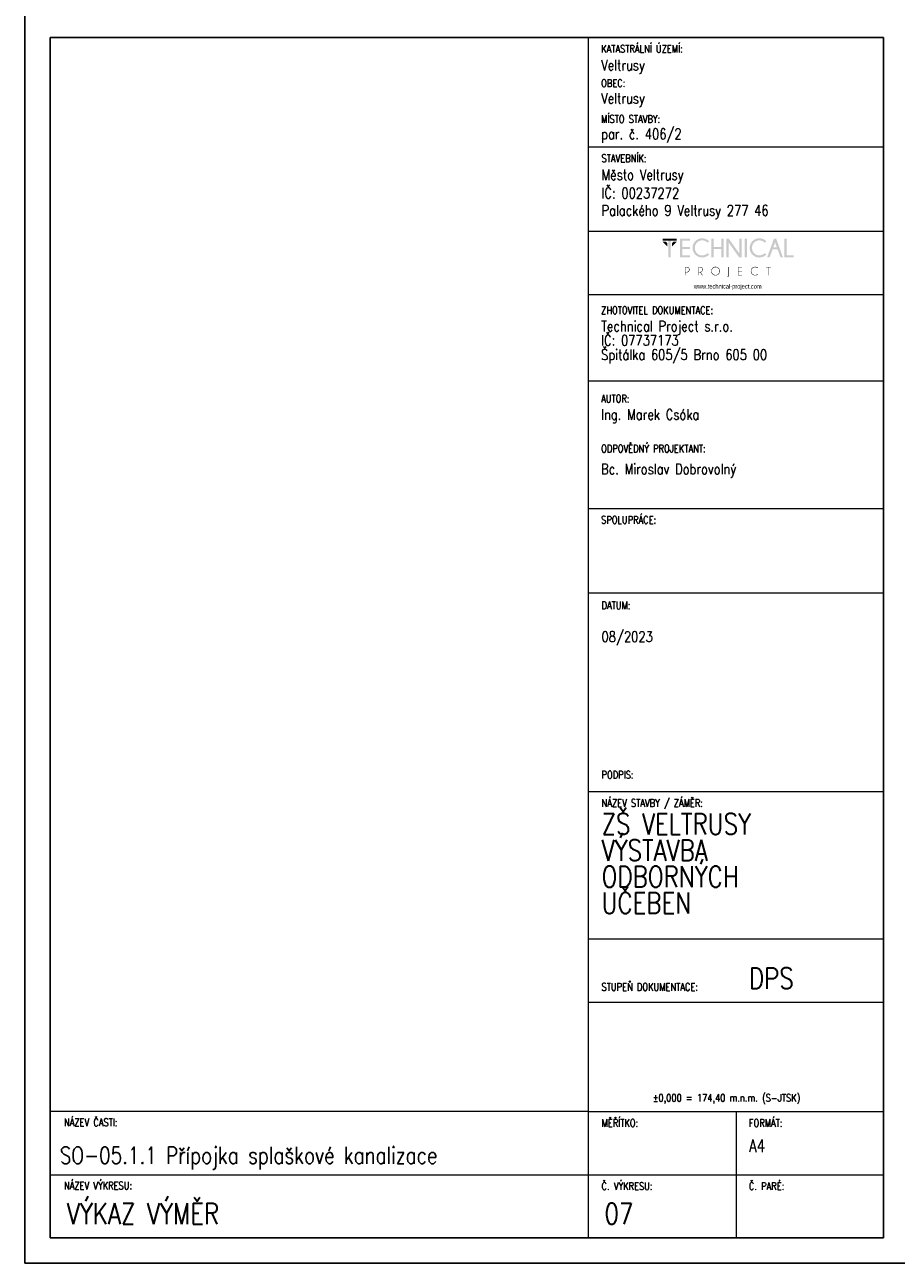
# Model space of a CAD drawing. Header units: millimetres. Extents: x -744 to 2301, y 2052 to 2943.
# Tile 22 of 31: x 1461 to 1668, y 2052 to 2346. Entities that reach past the tile are written whole.
import ezdxf

# ---------------------------------------------------------------- set-up
doc = ezdxf.new("R2010")
doc.units = ezdxf.units.MM
doc.header["$MEASUREMENT"] = 0
doc.layers.add('NETISK', color=7, linetype='Continuous', plot=False)
doc.layers.add('TP_01_Rozpiska', color=7, linetype='Continuous', lineweight=5)
doc.layers.add('Znojmoprojekt - Popisy.Znojmoprojekt', color=7, linetype='Continuous')
doc.styles.add('GENERATED_STYLE_4', font='arial.ttf')
doc.styles.add('ROMANS', font='romans.shx', dxfattribs={"width": 0.8})

# ---------------------------------------------------------------- blocks, each defined once
blk = doc.blocks.new('*U24')
for p, q in [((-210, 291), (-210, 297)), ((-210, 297), (-210, 0)), ((-6, 291), (-204, 291)), ((-204, 291), (-204, 6)), ((-6, 6), (-6, 291)), ((-210, 6), (-210, 0)), ((-204, 6), (-6, 6)), ((-210, 0), (0, 0))]:
    blk.add_line(p, q)
blk = doc.blocks.new('A$C01D51CA2')
at = {"layer": 'TP_01_Rozpiska'}
for points in [[(-45.09, 17.59), (-45.09, 16.91), (-40.45, 16.91), (-40.45, 17.59)], [(-45.09, 16.5), (-43.58, 14.97), (-43.58, 16.09), (-43.97, 16.5)], [(-43.15, 17.03), (-43.15, 11.39), (-42.38, 11.39), (-42.38, 17.03)], [(-40.45, 16.5), (-41.97, 14.97), (-41.97, 16.09), (-41.57, 16.5)], [(-36.03, 17.59), (-36.03, 16.91), (-38.63, 16.91), (-38.63, 14.83), (-36.03, 14.83), (-36.03, 14.15), (-38.63, 14.15), (-38.63, 12.08), (-36.03, 12.08), (-36.03, 11.39), (-39.4, 11.39), (-39.4, 17.59)], [(-28.26, 14.15), (-28.26, 11.39), (-29.05, 11.39), (-29.05, 17.59), (-28.26, 17.59), (-28.26, 14.83), (-25.73, 14.83), (-25.73, 17.59), (-24.94, 17.59), (-24.94, 11.39), (-25.73, 11.39), (-25.73, 14.15)], [(-23.29, 17.59), (-19.78, 12.64), (-19.78, 17.59), (-19, 17.59), (-19, 11.39), (-19.86, 11.39), (-23.29, 16.22), (-23.29, 11.39), (-24.07, 11.39), (-24.07, 17.59)], [(-18, 17.59), (-18, 11.39), (-17.23, 11.39), (-17.23, 17.59)], [(-4.92, 11.41), (-4.92, 17.59), (-4.14, 17.59), (-4.14, 12.08), (-1.91, 12.08), (-1.91, 11.41)], [(-18.85, 8.23), (-18.85, 8.07), (-20.1, 8.07), (-20.1, 6.92), (-18.85, 6.92), (-18.85, 6.76), (-20.1, 6.76), (-20.1, 5.6), (-18.85, 5.6), (-18.85, 5.44), (-20.25, 5.44), (-20.25, 8.23)], [(-10.06, 8.07), (-10.06, 5.44), (-10.22, 5.44), (-10.22, 8.07), (-10.93, 8.07), (-10.93, 8.23), (-9.35, 8.23), (-9.35, 8.07)]]:
    blk.add_hatch(color=256, dxfattribs=at).paths.add_polyline_path(points)
h = blk.add_hatch(color=256, dxfattribs=at)
edge = h.paths.add_edge_path()
edge.add_line((-30.26, 12.76), (-29.72, 12.28))
edge.add_spline(control_points=[(-29.72, 12.28), (-30.41, 11.65), (-31.18, 11.32), (-32.02, 11.32), (-32.02, 11.32), (-32.93, 11.32), (-33.68, 11.64), (-34.31, 12.26), (-34.31, 12.26), (-34.93, 12.89), (-35.23, 13.63), (-35.23, 14.5), (-35.23, 14.5), (-35.23, 15.35), (-34.93, 16.09), (-34.31, 16.72), (-34.31, 16.72), (-33.68, 17.36), (-32.93, 17.67), (-32.02, 17.67), (-32.02, 17.67), (-31.18, 17.67), (-30.41, 17.34), (-29.72, 16.7)], knot_values=[0, 0, 0, 0, 0.041667, 0.041667, 0.041667, 0.041767, 0.083333, 0.083333, 0.083333, 0.083433, 0.125, 0.125, 0.125, 0.1251, 0.166667, 0.166667, 0.166667, 0.166767, 0.208333, 0.208333, 0.208333, 0.208433, 1, 1, 1, 1], degree=3, periodic=0)
edge.add_line((-29.72, 16.7), (-30.26, 16.22))
edge.add_spline(control_points=[(-30.26, 16.22), (-30.82, 16.73), (-31.41, 16.98), (-32.02, 16.98), (-32.02, 16.98), (-32.68, 16.98), (-33.25, 16.73), (-33.73, 16.26), (-33.73, 16.26), (-34.21, 15.78), (-34.45, 15.19), (-34.45, 14.5), (-34.45, 14.5), (-34.45, 13.79), (-34.21, 13.22), (-33.73, 12.72), (-33.73, 12.72), (-33.25, 12.25), (-32.68, 12.02), (-32.02, 12.02), (-32.02, 12.02), (-31.41, 12.02), (-30.82, 12.26), (-30.26, 12.76)], knot_values=[0, 0, 0, 0, 0.041667, 0.041667, 0.041667, 0.041767, 0.083333, 0.083333, 0.083333, 0.083433, 0.125, 0.125, 0.125, 0.1251, 0.166667, 0.166667, 0.166667, 0.166767, 0.208333, 0.208333, 0.208333, 0.208433, 1, 1, 1, 1], degree=3, periodic=0)
h = blk.add_hatch(color=256, dxfattribs=at)
edge = h.paths.add_edge_path()
edge.add_line((-11.41, 12.76), (-10.87, 12.28))
edge.add_spline(control_points=[(-10.87, 12.28), (-11.56, 11.65), (-12.33, 11.32), (-13.17, 11.32), (-13.17, 11.32), (-14.07, 11.32), (-14.83, 11.64), (-15.45, 12.26), (-15.45, 12.26), (-16.08, 12.89), (-16.37, 13.63), (-16.37, 14.5), (-16.37, 14.5), (-16.37, 15.35), (-16.08, 16.09), (-15.45, 16.72), (-15.45, 16.72), (-14.83, 17.36), (-14.07, 17.67), (-13.17, 17.67), (-13.17, 17.67), (-12.33, 17.67), (-11.56, 17.34), (-10.87, 16.7)], knot_values=[0, 0, 0, 0, 0.041667, 0.041667, 0.041667, 0.041767, 0.083333, 0.083333, 0.083333, 0.083433, 0.125, 0.125, 0.125, 0.1251, 0.166667, 0.166667, 0.166667, 0.166767, 0.208333, 0.208333, 0.208333, 0.208433, 1, 1, 1, 1], degree=3, periodic=0)
edge.add_line((-10.87, 16.7), (-11.41, 16.22))
edge.add_spline(control_points=[(-11.41, 16.22), (-11.97, 16.73), (-12.56, 16.98), (-13.17, 16.98), (-13.17, 16.98), (-13.82, 16.98), (-14.4, 16.73), (-14.88, 16.26), (-14.88, 16.26), (-15.35, 15.78), (-15.6, 15.19), (-15.6, 14.5), (-15.6, 14.5), (-15.6, 13.79), (-15.35, 13.22), (-14.88, 12.72), (-14.88, 12.72), (-14.4, 12.25), (-13.82, 12.02), (-13.17, 12.02), (-13.17, 12.02), (-12.56, 12.02), (-11.97, 12.26), (-11.41, 12.76)], knot_values=[0, 0, 0, 0, 0.041667, 0.041667, 0.041667, 0.041767, 0.083333, 0.083333, 0.083333, 0.083433, 0.125, 0.125, 0.125, 0.1251, 0.166667, 0.166667, 0.166667, 0.166767, 0.208333, 0.208333, 0.208333, 0.208433, 1, 1, 1, 1], degree=3, periodic=0)
h = blk.add_hatch(color=256, dxfattribs=at)
h.paths.add_polyline_path([(-7.4, 14.65), (-7.99, 16.29), (-8.6, 14.65)])
h.paths.add_polyline_path([(-7.64, 17.59), (-5.41, 11.41), (-6.21, 11.41), (-7.15, 13.97), (-8.83, 13.97), (-9.78, 11.41), (-10.6, 11.41), (-8.33, 17.59)])
h = blk.add_hatch(color=256, dxfattribs=at)
edge = h.paths.add_edge_path()
edge.add_line((-37.56, 8.07), (-37.56, 6.57))
edge.add_line((-37.56, 6.57), (-37.08, 6.57))
edge.add_spline(control_points=[(-37.08, 6.57), (-36.89, 6.57), (-36.71, 6.64), (-36.56, 6.79), (-36.56, 6.79), (-36.41, 6.94), (-36.34, 7.12), (-36.34, 7.33), (-36.34, 7.33), (-36.34, 7.53), (-36.41, 7.71), (-36.56, 7.86), (-36.56, 7.86), (-36.71, 8), (-36.89, 8.07), (-37.08, 8.07)], knot_values=[0, 0, 0, 0, 0.0625, 0.0625, 0.0625, 0.0626, 0.125, 0.125, 0.125, 0.1251, 0.1875, 0.1875, 0.1875, 0.1876, 1, 1, 1, 1], degree=3, periodic=0)
edge.add_line((-37.08, 8.07), (-37.56, 8.07))
edge = h.paths.add_edge_path()
edge.add_line((-37.56, 6.41), (-37.56, 5.44))
edge.add_line((-37.56, 5.44), (-37.73, 5.44))
edge.add_line((-37.73, 5.44), (-37.73, 8.23))
edge.add_line((-37.73, 8.23), (-36.99, 8.23))
edge.add_spline(control_points=[(-36.99, 8.23), (-36.77, 8.2), (-36.59, 8.12), (-36.44, 7.97), (-36.44, 7.97), (-36.28, 7.79), (-36.18, 7.58), (-36.18, 7.33), (-36.18, 7.33), (-36.18, 7.07), (-36.28, 6.85), (-36.44, 6.67), (-36.44, 6.67), (-36.62, 6.51), (-36.84, 6.41), (-37.08, 6.41)], knot_values=[0, 0, 0, 0, 0.0625, 0.0625, 0.0625, 0.0626, 0.125, 0.125, 0.125, 0.1251, 0.1875, 0.1875, 0.1875, 0.1876, 1, 1, 1, 1], degree=3, periodic=0)
edge.add_line((-37.08, 6.41), (-37.56, 6.41))
h = blk.add_hatch(color=256, dxfattribs=at)
edge = h.paths.add_edge_path()
edge.add_line((-33.17, 8.07), (-33.17, 6.57))
edge.add_line((-33.17, 6.57), (-32.71, 6.57))
edge.add_spline(control_points=[(-32.71, 6.57), (-32.5, 6.57), (-32.32, 6.64), (-32.17, 6.79), (-32.17, 6.79), (-32.02, 6.94), (-31.96, 7.12), (-31.96, 7.33), (-31.96, 7.33), (-31.96, 7.53), (-32.02, 7.71), (-32.17, 7.86), (-32.17, 7.86), (-32.32, 8), (-32.5, 8.07), (-32.71, 8.07)], knot_values=[0, 0, 0, 0, 0.0625, 0.0625, 0.0625, 0.0626, 0.125, 0.125, 0.125, 0.1251, 0.1875, 0.1875, 0.1875, 0.1876, 1, 1, 1, 1], degree=3, periodic=0)
edge.add_line((-32.71, 8.07), (-33.17, 8.07))
edge = h.paths.add_edge_path()
edge.add_line((-32.66, 6.41), (-33.17, 6.41))
edge.add_line((-33.17, 6.41), (-33.17, 5.44))
edge.add_line((-33.17, 5.44), (-33.34, 5.44))
edge.add_line((-33.34, 5.44), (-33.34, 8.23))
edge.add_line((-33.34, 8.23), (-32.61, 8.23))
edge.add_spline(control_points=[(-32.61, 8.23), (-32.4, 8.2), (-32.22, 8.12), (-32.07, 7.97), (-32.07, 7.97), (-31.89, 7.79), (-31.79, 7.58), (-31.79, 7.33), (-31.79, 7.33), (-31.79, 7.07), (-31.89, 6.85), (-32.07, 6.69), (-32.07, 6.69), (-32.19, 6.56), (-32.33, 6.48), (-32.48, 6.44)], knot_values=[0, 0, 0, 0, 0.0625, 0.0625, 0.0625, 0.0626, 0.125, 0.125, 0.125, 0.1251, 0.1875, 0.1875, 0.1875, 0.1876, 1, 1, 1, 1], degree=3, periodic=0)
edge.add_line((-32.48, 6.44), (-31.84, 5.44))
edge.add_line((-31.84, 5.44), (-32.04, 5.44))
edge.add_line((-32.04, 5.44), (-32.66, 6.41))
h = blk.add_hatch(color=256, dxfattribs=at)
edge = h.paths.add_edge_path()
edge.add_spline(control_points=[(-27.62, 8.12), (-27.98, 8.12), (-28.27, 7.99), (-28.52, 7.74), (-28.52, 7.74), (-28.77, 7.49), (-28.9, 7.2), (-28.9, 6.84), (-28.9, 6.84), (-28.9, 6.49), (-28.77, 6.2), (-28.52, 5.95), (-28.52, 5.95), (-28.27, 5.7), (-27.98, 5.57), (-27.62, 5.57), (-27.62, 5.57), (-27.27, 5.57), (-26.98, 5.7), (-26.73, 5.95), (-26.73, 5.95), (-26.47, 6.2), (-26.35, 6.49), (-26.35, 6.84), (-26.35, 6.84), (-26.35, 7.2), (-26.47, 7.49), (-26.73, 7.74), (-26.73, 7.74), (-26.98, 7.99), (-27.27, 8.12), (-27.62, 8.12)], knot_values=[0, 0, 0, 0, 0.03125, 0.03125, 0.03125, 0.03135, 0.0625, 0.0625, 0.0625, 0.0626, 0.09375, 0.09375, 0.09375, 0.09385, 0.125, 0.125, 0.125, 0.1251, 0.15625, 0.15625, 0.15625, 0.15635, 0.1875, 0.1875, 0.1875, 0.1876, 0.21875, 0.21875, 0.21875, 0.21885, 1, 1, 1, 1], degree=3, periodic=0)
edge = h.paths.add_edge_path()
edge.add_spline(control_points=[(-26.61, 7.86), (-26.33, 7.58), (-26.19, 7.23), (-26.19, 6.84), (-26.19, 6.84), (-26.19, 6.44), (-26.33, 6.11), (-26.61, 5.83), (-26.61, 5.83), (-26.89, 5.56), (-27.22, 5.41), (-27.62, 5.41), (-27.62, 5.41), (-28.01, 5.41), (-28.36, 5.56), (-28.64, 5.83), (-28.64, 5.83), (-28.91, 6.11), (-29.05, 6.44), (-29.05, 6.84), (-29.05, 6.84), (-29.05, 7.23), (-28.91, 7.58), (-28.64, 7.86), (-28.64, 7.86), (-28.36, 8.14), (-28.01, 8.28), (-27.62, 8.28), (-27.62, 8.28), (-27.22, 8.28), (-26.89, 8.14), (-26.61, 7.86)], knot_values=[0, 0, 0, 0, 0.03125, 0.03125, 0.03125, 0.03135, 0.0625, 0.0625, 0.0625, 0.0626, 0.09375, 0.09375, 0.09375, 0.09385, 0.125, 0.125, 0.125, 0.1251, 0.15625, 0.15625, 0.15625, 0.15635, 0.1875, 0.1875, 0.1875, 0.1876, 0.21875, 0.21875, 0.21875, 0.21885, 1, 1, 1, 1], degree=3, periodic=0)
h = blk.add_hatch(color=256, dxfattribs=at)
edge = h.paths.add_edge_path()
edge.add_spline(control_points=[(-23.19, 5.39), (-23.19, 5.24), (-23.24, 5.13), (-23.34, 5.05), (-23.34, 5.05), (-23.44, 4.95), (-23.56, 4.9), (-23.69, 4.9)], knot_values=[0, 0, 0, 0, 0.125, 0.125, 0.125, 0.1251, 1, 1, 1, 1], degree=3, periodic=0)
edge.add_line((-23.69, 4.9), (-23.69, 5.05))
edge.add_spline(control_points=[(-23.69, 5.05), (-23.59, 5.05), (-23.52, 5.08), (-23.44, 5.14), (-23.44, 5.14), (-23.39, 5.21), (-23.36, 5.29), (-23.36, 5.41)], knot_values=[0, 0, 0, 0, 0.125, 0.125, 0.125, 0.1251, 1, 1, 1, 1], degree=3, periodic=0)
edge.add_line((-23.36, 5.41), (-23.36, 8.23))
edge.add_line((-23.36, 8.23), (-23.19, 8.23))
edge.add_line((-23.19, 8.23), (-23.19, 5.39))
h = blk.add_hatch(color=256, dxfattribs=at)
edge = h.paths.add_edge_path()
edge.add_line((-13.73, 5.88), (-13.61, 5.79))
edge.add_spline(control_points=[(-13.61, 5.79), (-13.87, 5.54), (-14.2, 5.41), (-14.56, 5.41), (-14.56, 5.41), (-14.96, 5.41), (-15.3, 5.56), (-15.58, 5.83), (-15.58, 5.83), (-15.86, 6.11), (-15.99, 6.44), (-15.99, 6.84), (-15.99, 6.84), (-15.99, 7.23), (-15.86, 7.58), (-15.58, 7.86), (-15.58, 7.86), (-15.3, 8.14), (-14.96, 8.27), (-14.56, 8.27), (-14.56, 8.27), (-14.2, 8.27), (-13.87, 8.15), (-13.61, 7.89)], knot_values=[0, 0, 0, 0, 0.041667, 0.041667, 0.041667, 0.041767, 0.083333, 0.083333, 0.083333, 0.083433, 0.125, 0.125, 0.125, 0.1251, 0.166667, 0.166667, 0.166667, 0.166767, 0.208333, 0.208333, 0.208333, 0.208433, 1, 1, 1, 1], degree=3, periodic=0)
edge.add_line((-13.61, 7.89), (-13.73, 7.79))
edge.add_spline(control_points=[(-13.73, 7.79), (-13.97, 8), (-14.25, 8.1), (-14.56, 8.1), (-14.56, 8.1), (-14.93, 8.1), (-15.22, 7.99), (-15.47, 7.74), (-15.47, 7.74), (-15.72, 7.49), (-15.85, 7.2), (-15.85, 6.84), (-15.85, 6.84), (-15.85, 6.49), (-15.72, 6.2), (-15.47, 5.95), (-15.47, 5.95), (-15.22, 5.7), (-14.93, 5.57), (-14.56, 5.57), (-14.56, 5.57), (-14.25, 5.57), (-13.97, 5.67), (-13.73, 5.88)], knot_values=[0, 0, 0, 0, 0.041667, 0.041667, 0.041667, 0.041767, 0.083333, 0.083333, 0.083333, 0.083433, 0.125, 0.125, 0.125, 0.1251, 0.166667, 0.166667, 0.166667, 0.166767, 0.208333, 0.208333, 0.208333, 0.208433, 1, 1, 1, 1], degree=3, periodic=0)
at = {"layer": 'Znojmoprojekt - Popisy.Znojmoprojekt', "color": 7, "linetype": 'Continuous', "lineweight": 13, "insert": (-23.61, 1.59), "char_height": 1.5, "width": 19.5072, "attachment_point": 5, "style": 'GENERATED_STYLE_4'}
blk.add_mtext('\\A1;{\\fBahnschrift Light|b0|i0|c238|p34;\\W0.75;www.technical-project.com}', dxfattribs=at)

msp = doc.modelspace()

# ---------------------------------------------------------------- linework, layer by layer
at = {"layer": 'TP_01_Rozpiska'}
for p, q in [((1594.88, 2057.81), (1594.88, 2342.81)), ((1594.88, 2316.81), (1664.98, 2316.81)), ((1594.88, 2296.81), (1664.88, 2296.81)), ((1594.88, 2281.74), (1664.88, 2281.74)), ((1594.88, 2261.29), (1664.88, 2261.29)), ((1594.88, 2230.98), (1664.88, 2230.98)), ((1594.88, 2210.98), (1664.88, 2210.98)), ((1594.88, 2163.78), (1664.98, 2163.78)), ((1594.88, 2128.78), (1664.98, 2128.78)), ((1594.88, 2087.81), (1466.98, 2087.81)), ((1466.98, 2057.81), (1466.98, 2087.81)), ((1594.88, 2087.81), (1664.98, 2087.81)), ((1629.98, 2087.81), (1629.98, 2057.81)), ((1466.98, 2072.81), (1664.98, 2072.81))]:
    msp.add_line(p, q, dxfattribs=at)
at = {"layer": 'TP_01_Rozpiska', "color": 7, "linetype": 'Continuous', "lineweight": 13}
msp.add_line((1594.88, 2113.78), (1664.98, 2113.78), dxfattribs=at)

# ---------------------------------------------------------------- block references
at = {"xscale": 0.7200000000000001, "yscale": 0.7200000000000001, "zscale": 0.7200000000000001}
msp.add_blockref('A$C01D51CA2', (1644.95, 2282.4), dxfattribs=at)
at = {"layer": 'NETISK'}
msp.add_blockref('*U24', (1670.98, 2051.81), dxfattribs=at)

# ---------------------------------------------------------------- texts
at = {"color": 7, "linetype": 'Continuous', "lineweight": 0, "char_height": 1.8, "attachment_point": 1, "style": 'ROMANS'}
for s, insert in [('\\A1;KATASTRÁLNÍ ÚZEMÍ:', (1597.88, 2341)), ('\\A1;OBEC:', (1597.88, 2332.84)), ('\\A1;MÍSTO STAVBY:', (1597.88, 2324.33)), ('\\A1;STAVEBNÍK:', (1597.98, 2315)), ('\\A1;ZHOTOVITEL DOKUMENTACE:', (1597.88, 2278.94)), ('\\A1;AUTOR:', (1597.88, 2257.96)), ('\\A1;ODPOVĚDNÝ PROJEKTANT:', (1597.88, 2246.1)), ('\\A1;SPOLUPRÁCE:', (1597.88, 2229.17)), ('\\A1;DATUM:', (1597.98, 2208.88)), ('\\A1;PODPIS:', (1597.98, 2168.66)), ('\\A1;NÁZEV STAVBY / ZÁMĚR:', (1597.98, 2161.97)), ('\\A1;STUPEŇ DOKUMENTACE:', (1597.98, 2118.3)), ('\\A1;±0,000 = 174,40 m.n.m. (S-JTSK)', (1610.12, 2091.98)), ('\\A1;NÁZEV ČASTI:', (1470.29, 2086.14)), ('\\A1;{\\Fromand|c238;MĚŘÍTKO:}', (1597.98, 2086)), ('\\A1;FORMÁT:', (1632.98, 2086)), ('\\A1;NÁZEV VÝKRESU:', (1470.29, 2071.14)), ('\\A1;{\\Fromand|c238;Č. VÝKRESU:}', (1597.98, 2071)), ('\\A1;{\\Fromand|c238;Č. PARÉ:}', (1632.98, 2071))]:
    msp.add_mtext(s, dxfattribs=dict(at, insert=insert))
at = {"color": 7, "linetype": 'Continuous', "lineweight": 25, "style": 'ROMANS'}
for s, insert, char_height, attachment_point in [('\\A1;Veltrusy', (1597.88, 2334.12), 2.5, 7), ('\\A1;Veltrusy', (1597.88, 2326.26), 2.5, 7), ('\\A1;par. č. 406/2', (1597.88, 2317.81), 2.5, 7), ('\\A1;Město Veltrusy', (1597.98, 2308.12), 2.5, 7), ('\\A1;IČ: 00237272', (1597.98, 2304.6), 2.5, 7), ('\\A1;Palackého 9 Veltrusy 277 46', (1597.98, 2299.65), 2.5, 7), ('\\A1;Ing. Marek Csóka', (1597.88, 2254.54), 2.5, 1), ('\\A1;08/2023', (1597.98, 2201.8), 2.5, 1), ('\\A1;DPS', (1632.98, 2121.96), 5, 1), ('\\A1;SO-05.1.1 Přípojka splaškové kanalizace', (1469.3, 2079.42), 4, 1), ('\\A1;A4', (1632.98, 2081.19), 3, 1), ('\\A1;VÝKAZ VÝMĚR', (1470.96, 2066.08), 5, 1), ('\\A1;07', (1598.68, 2066.08), 5, 1)]:
    msp.add_mtext(s, dxfattribs=dict(at, insert=insert, char_height=char_height, attachment_point=attachment_point))
at = {"color": 7, "linetype": 'Continuous', "lineweight": 25, "char_height": 2.5, "attachment_point": 1, "style": 'ROMANS'}
for s, insert, line_spacing_factor in [('\\A1;Technical Project s.r.o.\\PIČ: 07737173\\PŠpitálka 605/5 Brno 605 00', (1597.88, 2275.52), 0.811616), ('\\A1;Bc. Miroslav Dobrovolný', (1597.88, 2241.59), 0.783211)]:
    msp.add_mtext(s, dxfattribs=dict(at, insert=insert, line_spacing_factor=line_spacing_factor))
at = {"color": 7, "linetype": 'Continuous', "lineweight": 25, "insert": (1597.98, 2158.57), "char_height": 5, "width": 48.0061, "attachment_point": 1, "line_spacing_factor": 0.75, "style": 'ROMANS'}
msp.add_mtext('\\A1;ZŠ VELTRUSY  VÝSTAVBA \\PODBORNÝCH \\PUČEBEN', dxfattribs=at)

doc.saveas('drawing.dxf')
